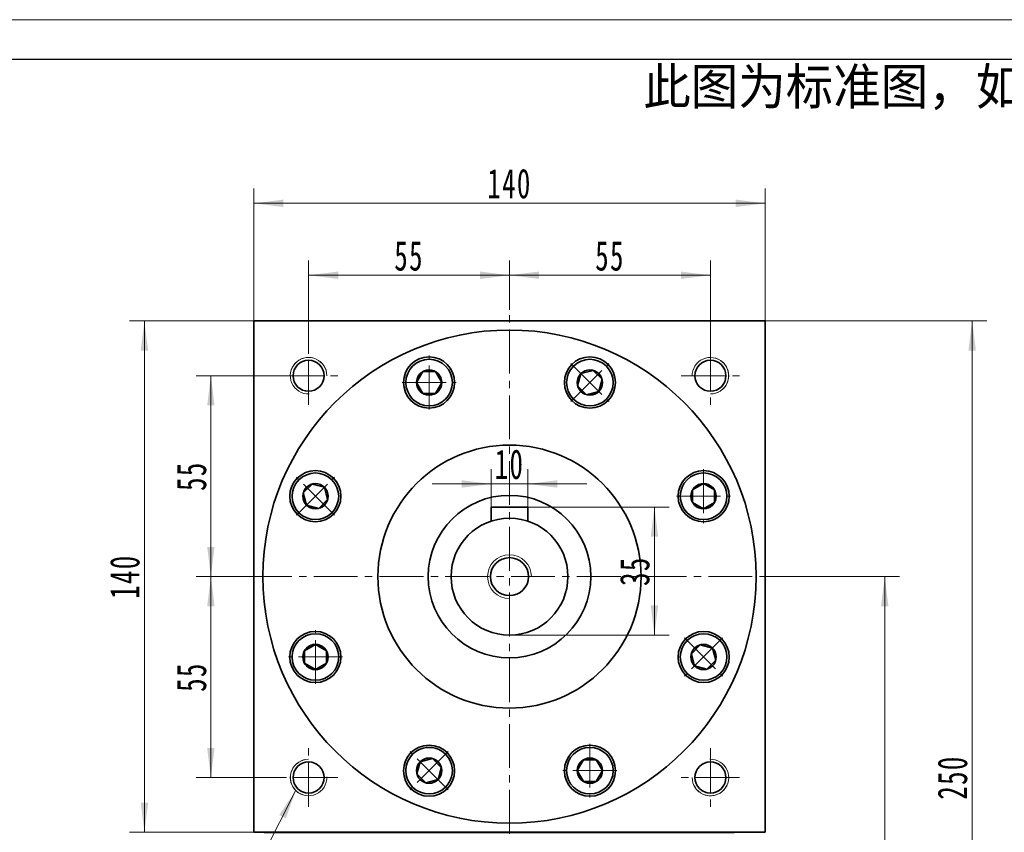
# Model space of a CAD drawing. Header units: millimetres. Extents: x -408 to 511, y -294 to 353.
# Tile 5 of 6: x 36 to 305, y 131 to 353. Entities that reach past the tile are written whole.
import ezdxf

# ---------------------------------------------------------------- set-up
doc = ezdxf.new("R2010")
doc.units = ezdxf.units.MM
doc.set_wipeout_variables(frame=1)
doc.linetypes.add('点画线', pattern=[18, 12, -2, 2, -2])
doc.layers.get('0').update_dxf_attribs({"lineweight": 35})
doc.layers.add('6文字层', color=3, linetype='Continuous')
for name, color, linetype, lineweight in [('中心线层', 1, '点画线', 18), ('图框_外框线', 7, 'Continuous', 18), ('尺寸线层', 3, 'Continuous', 18), ('粗实线', 7, 'Continuous', 50), ('粗实线层', 7, 'Continuous', 35)]:
    doc.layers.add(name, color=color, linetype=linetype, lineweight=lineweight)
doc.styles.add('标准', font='txt', dxfattribs={"width": 0.667})
doc.dimstyles.new('a4-1-1.5', dxfattribs={"dimtxt": 4.5, "dimasz": 4.5, "dimexe": 2.25, "dimexo": 0, "dimgap": 0.75, "dimtad": 1, "dimdec": 3, "dimdsep": 46, "dimtxsty": '标准', "dimblk": '_CAXARROW', "dimcen": 0, "dimdle": 9, "dimazin": 2, "dimtfac": 0.707107, "dimtdec": 3, "dimtix": 1, "dimtmove": 2, "dimatfit": 3, "dimfxl": 0, "dimfrac": 2, "dimtolj": 1, "dimarcsym": 0})

# ---------------------------------------------------------------- blocks, each defined once
blk = doc.blocks.new('*X12')
at = {"layer": '尺寸线层', "linetype": 'Continuous'}
blk.add_hatch(color=0, dxfattribs=at).paths.add_polyline_path([(31.37, 51.33), (28.62, 43.65), (26.81, 44.56)], flags=0)
at = {"layer": '尺寸线层', "color": 0, "linetype": 'Continuous'}
blk.add_line((31.37, 51.33), (5.4, 0), dxfattribs=at)
at = {"layer": '尺寸线层', "color": 0}
for p, q in [((0, 18.16), (-23.24, 18.16)), ((0, 0), (0, 18.16)), ((5.4, 0), (0, 0)), ((0, 0), (-23.24, 0))]:
    blk.add_line(p, q, dxfattribs=at)
at = {"layer": '尺寸线层', "color": 0, "insert": (-4.05, 1.62), "char_height": 8.1, "width": 38.3855, "attachment_point": 9, "line_spacing_factor": 1.15057, "style": '标准'}
blk.add_mtext('\\T1.1;4-M10\\P6个面', dxfattribs=at)
blk = doc.blocks.new('*X13')
at = {"layer": '尺寸线层', "linetype": 'Continuous'}
for points in [[(99.58, 302.73), (107.68, 303.74), (107.68, 301.72)], [(239.58, 302.73), (231.48, 303.74), (231.48, 301.72)]]:
    blk.add_hatch(color=0, dxfattribs=at).paths.add_polyline_path(points, flags=0)
at = {"layer": '尺寸线层', "color": 0, "linetype": 'Continuous'}
for p, q in [((99.58, 270.53), (99.58, 306.78)), ((239.58, 270.53), (239.58, 306.78)), ((99.58, 302.73), (239.58, 302.73))]:
    blk.add_line(p, q, dxfattribs=at)
at = {"layer": '尺寸线层', "color": 0, "insert": (169.58, 308.09), "char_height": 8.1, "width": 21.529, "attachment_point": 5, "line_spacing_factor": 1.15057, "style": '标准'}
blk.add_mtext('\\T1.1;140', dxfattribs=at)
blk = doc.blocks.new('_CAXARROW')
blk.add_hatch(color=0).paths.add_polyline_path([(0, 0), (-1, 0.125), (-1, -0.125)], flags=0)
blk = doc.blocks.new('*X14')
at = {"layer": '尺寸线层', "linetype": 'Continuous'}
for points in [[(114.58, 283.04), (122.68, 282.03), (122.68, 284.05)], [(169.58, 283.04), (161.48, 282.03), (161.48, 284.05)]]:
    blk.add_hatch(color=0, dxfattribs=at).paths.add_polyline_path(points, flags=0)
at = {"layer": '尺寸线层', "color": 0, "linetype": 'Continuous'}
for p, q in [((114.58, 263.53), (114.58, 287.09)), ((169.58, 273.53), (169.58, 287.09)), ((169.58, 283.04), (114.58, 283.04))]:
    blk.add_line(p, q, dxfattribs=at)
at = {"layer": '尺寸线层', "color": 0, "insert": (142.08, 288.31), "char_height": 8.1, "width": 16.2, "attachment_point": 5, "line_spacing_factor": 1.15057, "style": '标准'}
blk.add_mtext('\\T1.1;55', dxfattribs=at)
blk = doc.blocks.new('*X15')
at = {"layer": '尺寸线层', "linetype": 'Continuous'}
for points in [[(169.58, 283.04), (177.68, 284.05), (177.68, 282.03)], [(224.58, 283.04), (216.48, 284.05), (216.48, 282.03)]]:
    blk.add_hatch(color=0, dxfattribs=at).paths.add_polyline_path(points, flags=0)
at = {"layer": '尺寸线层', "color": 0, "linetype": 'Continuous'}
for p, q in [((169.58, 273.53), (169.58, 287.09)), ((224.58, 263.53), (224.58, 287.09)), ((169.58, 283.04), (224.58, 283.04))]:
    blk.add_line(p, q, dxfattribs=at)
at = {"layer": '尺寸线层', "color": 0, "insert": (197.08, 288.31), "char_height": 8.1, "width": 16.2, "attachment_point": 5, "line_spacing_factor": 1.15057, "style": '标准'}
blk.add_mtext('\\T1.1;55', dxfattribs=at)
blk = doc.blocks.new('*X16')
at = {"layer": '尺寸线层', "linetype": 'Continuous'}
for points in [[(87.83, 255.53), (86.82, 247.43), (88.84, 247.43)], [(87.83, 200.53), (86.82, 208.63), (88.84, 208.63)]]:
    blk.add_hatch(color=0, dxfattribs=at).paths.add_polyline_path(points, flags=0)
at = {"layer": '尺寸线层', "color": 0, "linetype": 'Continuous'}
for p, q in [((106.58, 255.53), (83.78, 255.53)), ((87.83, 200.53), (87.83, 255.53)), ((98.01, 200.53), (83.78, 200.53))]:
    blk.add_line(p, q, dxfattribs=at)
at = {"layer": '尺寸线层', "color": 0, "insert": (82.56, 228.03), "char_height": 8.1, "width": 16.2, "attachment_point": 5, "rotation": 90, "line_spacing_factor": 1.15057, "style": '标准'}
blk.add_mtext('\\T1.1;55', dxfattribs=at)
blk = doc.blocks.new('*X17')
at = {"layer": '尺寸线层', "linetype": 'Continuous'}
for points in [[(87.83, 200.53), (88.84, 192.43), (86.82, 192.43)], [(87.83, 145.53), (88.84, 153.63), (86.82, 153.63)]]:
    blk.add_hatch(color=0, dxfattribs=at).paths.add_polyline_path(points, flags=0)
at = {"layer": '尺寸线层', "color": 0, "linetype": 'Continuous'}
for p, q in [((98.01, 200.53), (83.78, 200.53)), ((87.83, 200.53), (87.83, 145.53)), ((106.58, 145.53), (83.78, 145.53))]:
    blk.add_line(p, q, dxfattribs=at)
at = {"layer": '尺寸线层', "color": 0, "insert": (82.56, 173.03), "char_height": 8.1, "width": 16.2, "attachment_point": 5, "rotation": 90, "line_spacing_factor": 1.15057, "style": '标准'}
blk.add_mtext('\\T1.1;55', dxfattribs=at)
blk = doc.blocks.new('*X18')
at = {"layer": '尺寸线层', "linetype": 'Continuous'}
for points in [[(69.64, 270.53), (70.66, 262.43), (68.63, 262.43)], [(69.64, 130.53), (70.66, 138.63), (68.63, 138.63)]]:
    blk.add_hatch(color=0, dxfattribs=at).paths.add_polyline_path(points, flags=0)
at = {"layer": '尺寸线层', "color": 0, "linetype": 'Continuous'}
for p, q in [((99.58, 270.53), (65.59, 270.53)), ((69.64, 270.53), (69.64, 130.53)), ((102.44, 130.53), (65.59, 130.53))]:
    blk.add_line(p, q, dxfattribs=at)
at = {"layer": '尺寸线层', "color": 0, "insert": (64.29, 200.53), "char_height": 8.1, "width": 21.529, "attachment_point": 5, "rotation": 90, "line_spacing_factor": 1.15057, "style": '标准'}
blk.add_mtext('\\T1.1;140', dxfattribs=at)
blk = doc.blocks.new('*X19')
at = {"layer": '尺寸线层', "linetype": 'Continuous'}
for points in [[(272.29, 200.53), (273.3, 192.43), (271.27, 192.43)], [(272.29, 20.53), (273.3, 28.63), (271.27, 28.63)]]:
    blk.add_hatch(color=0, dxfattribs=at).paths.add_polyline_path(points, flags=0)
at = {"layer": '尺寸线层', "color": 0, "linetype": 'Continuous'}
for p, q in [((238.33, 200.53), (276.34, 200.53)), ((272.29, 200.53), (272.29, 20.53)), ((183.58, 20.53), (276.34, 20.53))]:
    blk.add_line(p, q, dxfattribs=at)
at = {"layer": '尺寸线层', "color": 0, "insert": (266.93, 110.53), "char_height": 8.1, "width": 21.529, "attachment_point": 5, "rotation": 90, "line_spacing_factor": 1.15057, "style": '标准'}
blk.add_mtext('\\T1.1;180', dxfattribs=at)
blk = doc.blocks.new('*X20')
at = {"layer": '尺寸线层', "linetype": 'Continuous'}
for points in [[(296.22, 270.53), (295.2, 262.43), (297.23, 262.43)], [(296.22, 20.53), (295.2, 28.63), (297.23, 28.63)]]:
    blk.add_hatch(color=0, dxfattribs=at).paths.add_polyline_path(points, flags=0)
at = {"layer": '尺寸线层', "color": 0, "linetype": 'Continuous'}
for p, q in [((239.58, 270.53), (300.27, 270.53)), ((296.22, 20.53), (296.22, 270.53)), ((183.58, 20.53), (300.27, 20.53))]:
    blk.add_line(p, q, dxfattribs=at)
at = {"layer": '尺寸线层', "color": 0, "insert": (290.86, 145.53), "char_height": 8.1, "width": 21.8795, "attachment_point": 5, "rotation": 90, "line_spacing_factor": 1.15057, "style": '标准'}
blk.add_mtext('\\T1.1;250', dxfattribs=at)
blk = doc.blocks.new('*X21')
at = {"layer": '中心线层', "linetype": '点画线', "lineweight": 18}
for p, q in [((0, -7.37), (0, 7.37)), ((-7.37, 0), (7.37, 0))]:
    blk.add_line(p, q, dxfattribs=at)
at = {"layer": '粗实线层'}
for p, q in [((-3.46, 0), (-1.73, 3)), ((-1.73, 3), (1.73, 3)), ((3.46, 0), (1.73, 3)), ((3.46, 0), (1.73, 3)), ((-3.46, 0), (-1.73, -3)), ((3.46, 0), (1.73, -3)), ((-1.73, -3), (1.73, -3))]:
    blk.add_line(p, q, dxfattribs=at)
blk.add_circle((0, 0), 3.46, dxfattribs=at)
for start, end in [(0, 180), (180, 360)]:
    blk.add_arc((0, 0), 6.37, start, end, dxfattribs=at)
blk = doc.blocks.new('*X29')
at = {"layer": '尺寸线层', "linetype": 'Continuous'}
for points in [[(209.25, 219.53), (210.26, 211.43), (208.24, 211.43)], [(209.25, 184.53), (210.26, 192.63), (208.24, 192.63)]]:
    blk.add_hatch(color=0, dxfattribs=at).paths.add_polyline_path(points, flags=0)
at = {"layer": '尺寸线层', "color": 0, "linetype": 'Continuous'}
for p, q in [((174.58, 219.53), (213.3, 219.53)), ((209.25, 219.53), (209.25, 184.53)), ((169.58, 184.53), (213.3, 184.53))]:
    blk.add_line(p, q, dxfattribs=at)
at = {"layer": '尺寸线层', "color": 0, "insert": (203.89, 202.03), "char_height": 8.1, "width": 16.2, "attachment_point": 5, "rotation": 90, "line_spacing_factor": 1.15057, "style": '标准'}
blk.add_mtext('\\T1.1;35', dxfattribs=at)
blk = doc.blocks.new('*X30')
at = {"layer": '尺寸线层', "linetype": 'Continuous'}
for points in [[(164.58, 225.9), (156.48, 224.89), (156.48, 226.92)], [(174.58, 225.9), (182.68, 224.89), (182.68, 226.92)]]:
    blk.add_hatch(color=0, dxfattribs=at).paths.add_polyline_path(points, flags=0)
at = {"layer": '尺寸线层', "color": 0, "linetype": 'Continuous'}
for p, q in [((164.58, 219.53), (164.58, 229.95)), ((174.58, 219.53), (174.58, 229.95)), ((190.78, 225.9), (148.38, 225.9))]:
    blk.add_line(p, q, dxfattribs=at)
at = {"layer": '尺寸线层', "color": 0, "insert": (169.58, 231.26), "char_height": 8.1, "width": 16.2, "attachment_point": 5, "line_spacing_factor": 1.15057, "style": '标准'}
blk.add_mtext('\\T1.1;10', dxfattribs=at)
blk = doc.blocks.new('提示字样')
at = {"layer": '6文字层', "insert": (1.21, 11.52), "char_height": 10, "width": 317.6795, "attachment_point": 1}
blk.add_mtext('{\\C1;此图为标准图，如需改动尺寸请联系销售经理。}', dxfattribs=at)

msp = doc.modelspace()

# ---------------------------------------------------------------- linework, layer by layer
at = {"color": 7, "linetype": 'Continuous', "lineweight": 0}
for centre, start, end in [((114.5766, 255.5342), 360, 195), ((224.5766, 255.5342), 270, 105), ((114.5766, 145.5342), 90, 285), ((224.5766, 145.5342), 180, 15)]:
    msp.add_arc(centre, 5, start, end, dxfattribs=at)
at = {"layer": '中心线层'}
for p, q in [((169.5766, 22.1447), (169.5766, 273.5342)), ((114.5766, 247.5342), (114.5766, 263.5342)), ((224.5766, 263.5342), (224.5766, 247.5342)), ((106.5766, 255.5342), (122.5766, 255.5342)), ((216.5766, 255.5342), (232.5766, 255.5342)), ((98.0106, 200.5342), (238.3266, 200.5342)), ((114.5766, 137.5342), (114.5766, 153.5342)), ((224.5766, 153.5342), (224.5766, 137.5342)), ((122.5766, 145.5342), (106.5766, 145.5342)), ((232.5766, 145.5342), (216.5766, 145.5342))]:
    msp.add_line(p, q, dxfattribs=at)
at = {"layer": '粗实线', "color": 0, "lineweight": 40}
msp.add_line((102.4446, 130.5342), (231.0766, 130.5342), dxfattribs=at)
at = {"layer": '粗实线层'}
for p, q in [((99.5766, 130.5342), (99.5766, 270.5342)), ((99.5766, 270.5342), (239.5766, 270.5342)), ((239.5766, 130.5342), (239.5766, 270.5342)), ((174.5766, 219.5342), (164.5766, 219.5342)), ((164.5766, 219.5342), (164.5766, 215.7329)), ((174.5766, 219.5342), (174.5766, 215.7329))]:
    msp.add_line(p, q, dxfattribs=at)
msp.add_lwpolyline([(239.5766, 130.5342), (99.5766, 130.5342)], dxfattribs=at)
for centre, radius in [((114.5766, 255.5342), 4.25), ((147.5633, 253.679), 7), ((191.5899, 253.679), 7), ((224.5766, 255.5342), 4.25), ((169.5766, 200.5342), 36), ((116.4318, 222.5475), 7), ((222.7215, 222.5475), 7), ((169.5766, 200.5342), 22.25), ((169.5766, 200.5342), 16), ((169.5766, 200.5342), 5.2), ((116.4318, 178.5209), 7), ((222.7215, 178.5209), 7), ((147.5633, 147.3894), 7), ((191.5899, 147.3894), 7), ((114.5766, 145.5342), 4.25), ((224.5766, 145.5342), 4.25)]:
    msp.add_circle(centre, radius, dxfattribs=at)
at = {"layer": '粗实线层', "lineweight": 18}
for centre, radius, start, end in [((114.5766, 255.5342), 5, 0, 271.923165), ((224.5766, 255.5342), 5, 270, 181.923165), ((169.5766, 200.5342), 6, 0, 270), ((114.5766, 145.5342), 5, 90, 1.923165), ((224.5766, 145.5342), 5, 180, 91.923165)]:
    msp.add_arc(centre, radius, start, end, dxfattribs=at)

# ---------------------------------------------------------------- block references
at = {"layer": '尺寸线层'}
msp.add_blockref('*X12', (79.7318, 90.7121), dxfattribs=at)
at = {"layer": '粗实线层'}
msp.add_blockref('提示字样', (204.9823, 328.1988), dxfattribs=at)

# ---------------------------------------------------------------- dimensions: what is measured, and where the dimension line sits
at = {"layer": '尺寸线层'}
for base, p1, p2, picture, middle in [((239.5766, 302.7302), (99.5766, 270.5342), (239.5766, 270.5342), '*X13', (169.5766, 308.0864)), ((114.5766, 283.0409), (169.5766, 273.5342), (114.5766, 263.5342), '*X14', (142.0766, 288.3096)), ((224.5766, 283.0409), (169.5766, 273.5342), (224.5766, 263.5342), '*X15', (197.0766, 288.3096)), ((164.5766, 225.903), (174.5766, 219.5342), (164.5766, 219.5342), '*X30', (169.5766, 231.2592))]:
    dim = msp.add_linear_dim(base=base, p1=p1, p2=p2, dimstyle='a4-1-1.5', override={"dimsah": 1, "dimtfill": 1, "dimtzin": 8}, dxfattribs=at)
    dim.commit()
    dim.dimension.update_dxf_attribs({"geometry": picture, "text_midpoint": middle})
for base, p1, p2, angle, picture, middle in [((69.6426, 130.5342), (99.5766, 270.5342), (102.4446, 130.5342), 270, '*X18', (64.2864, 200.5342)), ((296.2153, 270.5342), (183.5837, 20.5342), (239.5766, 270.5342), 90, '*X20', (290.8591, 145.5342)), ((87.8324, 255.5342), (98.0106, 200.5342), (106.5766, 255.5342), 90, '*X16', (82.5637, 228.0342)), ((209.2482, 184.5342), (174.5766, 219.5342), (169.5766, 184.5342), 270, '*X29', (203.892, 202.0342)), ((87.8324, 145.5342), (98.0106, 200.5342), (106.5766, 145.5342), 270, '*X17', (82.5637, 173.0342)), ((272.2863, 20.5342), (238.3266, 200.5342), (183.5766, 20.5342), 270, '*X19', (266.93, 110.5342))]:
    dim = msp.add_linear_dim(base=base, p1=p1, p2=p2, angle=angle, dimstyle='a4-1-1.5', override={"dimsah": 1, "dimtfill": 1, "dimtzin": 8}, dxfattribs=at)
    dim.commit()
    dim.dimension.update_dxf_attribs({"geometry": picture, "text_midpoint": middle})

# ---------------------------------------------------------------- next in the draw order: wipeouts: each hides what was drawn before it
msp.add_wipeout([(153.9373, 253.6573), (153.9372, 253.6911), (153.937, 253.7249), (153.9365, 253.7587), (153.9359, 253.7925), (153.9351, 253.8263), (153.9341, 253.8601), (153.9329, 253.8939), (153.9316, 253.9277), (153.93, 253.9615), (153.9283, 253.9953), (153.9265, 254.029), (153.9244, 254.0628), (153.9221, 254.0965), (153.9197, 254.1302), (153.9171, 254.1639), (153.9143, 254.1976), (153.9114, 254.2313), (153.9082, 254.265), (153.9049, 254.2987), (153.9014, 254.3323), (153.8978, 254.3659), (153.8939, 254.3995), (153.8899, 254.4331), (153.8857, 254.4666), (153.8813, 254.5001), (153.8767, 254.5337), (153.872, 254.5671), (153.867, 254.6006), (153.8619, 254.634), (153.8567, 254.6674), (153.8567, 254.6674), (153.8022, 254.9618), (153.7339, 255.2534), (153.6521, 255.5414), (153.5567, 255.8253), (153.4481, 256.1043), (153.3266, 256.3779), (153.1922, 256.6455), (153.0455, 256.9065), (152.8866, 257.1603), (152.716, 257.4064), (152.534, 257.6442), (152.341, 257.8731), (152.1374, 258.0927), (151.9238, 258.3025), (151.7005, 258.502), (151.4681, 258.6908), (151.227, 258.8684), (150.9779, 259.0345), (150.7213, 259.1888), (150.4576, 259.3307), (150.1876, 259.4601), (149.9118, 259.5767), (149.6308, 259.6802), (149.3453, 259.7703), (149.0558, 259.847), (148.7631, 259.9099), (148.4677, 259.959), (148.1704, 259.9941), (147.8717, 260.0152), (147.5723, 260.0223), (147.5723, 260.0223), (147.273, 260.0152), (146.9743, 259.9941), (146.6769, 259.959), (146.3816, 259.9099), (146.0888, 259.847), (145.7994, 259.7703), (145.5138, 259.6802), (145.2328, 259.5767), (144.957, 259.4601), (144.687, 259.3307), (144.4234, 259.1888), (144.1667, 259.0345), (143.9176, 258.8684), (143.6766, 258.6908), (143.4441, 258.502), (143.2209, 258.3025), (143.0072, 258.0927), (142.8037, 257.8731), (142.6107, 257.6442), (142.4287, 257.4064), (142.258, 257.1603), (142.0992, 256.9065), (141.9524, 256.6455), (141.8181, 256.3779), (141.6965, 256.1043), (141.5879, 255.8253), (141.4926, 255.5414), (141.4107, 255.2534), (141.3425, 254.9618), (141.288, 254.6674), (141.288, 254.6674), (141.2827, 254.634), (141.2776, 254.6006), (141.2727, 254.5671), (141.2679, 254.5337), (141.2634, 254.5001), (141.259, 254.4666), (141.2548, 254.4331), (141.2507, 254.3995), (141.2469, 254.3659), (141.2432, 254.3323), (141.2397, 254.2987), (141.2364, 254.265), (141.2333, 254.2313), (141.2303, 254.1976), (141.2275, 254.1639), (141.2249, 254.1302), (141.2225, 254.0965), (141.2203, 254.0628), (141.2182, 254.029), (141.2163, 253.9953), (141.2146, 253.9615), (141.2131, 253.9277), (141.2117, 253.8939), (141.2106, 253.8601), (141.2096, 253.8263), (141.2088, 253.7925), (141.2081, 253.7587), (141.2077, 253.7249), (141.2074, 253.6911), (141.2073, 253.6573), (141.2073, 253.6573), (141.216, 253.3241), (141.2422, 252.9919), (141.2857, 252.6616), (141.3464, 252.3339), (141.4242, 252.0099), (141.5188, 251.6904), (141.6301, 251.3763), (141.7576, 251.0684), (141.9011, 250.7676), (142.0601, 250.4748), (142.2342, 250.1906), (142.4229, 249.916), (142.6258, 249.6516), (142.8422, 249.3982), (143.0716, 249.1565), (143.3133, 248.9271), (143.5667, 248.7107), (143.8311, 248.5079), (144.1057, 248.3191), (144.3898, 248.145), (144.6827, 247.986), (144.9834, 247.8425), (145.2913, 247.715), (145.6054, 247.6038), (145.9249, 247.5091), (146.249, 247.4314), (146.5766, 247.3706), (146.907, 247.3271), (147.2392, 247.301), (147.5723, 247.2923), (147.5723, 247.2923), (147.9054, 247.301), (148.2376, 247.3271), (148.568, 247.3706), (148.8957, 247.4314), (149.2197, 247.5091), (149.5392, 247.6038), (149.8533, 247.715), (150.1612, 247.8425), (150.462, 247.986), (150.7548, 248.145), (151.0389, 248.3191), (151.3136, 248.5079), (151.5779, 248.7107), (151.8313, 248.9271), (152.0731, 249.1565), (152.3024, 249.3982), (152.5189, 249.6516), (152.7217, 249.916), (152.9105, 250.1906), (153.0846, 250.4748), (153.2436, 250.7676), (153.387, 251.0684), (153.5146, 251.3763), (153.6258, 251.6904), (153.7204, 252.0099), (153.7982, 252.3339), (153.859, 252.6616), (153.9025, 252.9919), (153.9286, 253.3241)]).dxf.layer = '粗实线层'

# ---------------------------------------------------------------- next in the draw order: linework, layer by layer
at = {"layer": '粗实线层'}
msp.add_circle((169.5766, 200.5342), 67.5, dxfattribs=at)

# ---------------------------------------------------------------- next in the draw order: block references
msp.add_blockref('*X21', (147.5723, 253.6573), dxfattribs=at)

# ---------------------------------------------------------------- next in the draw order: wipeouts: each hides what was drawn before it
for points in [[(196.0817, 249.1565), (196.1055, 249.1805), (196.1292, 249.2046), (196.1528, 249.2288), (196.1763, 249.2532), (196.1996, 249.2777), (196.2228, 249.3023), (196.2459, 249.327), (196.2688, 249.3518), (196.2916, 249.3768), (196.3143, 249.4019), (196.3368, 249.4271), (196.3592, 249.4524), (196.3815, 249.4778), (196.4036, 249.5034), (196.4256, 249.5291), (196.4475, 249.5549), (196.4692, 249.5808), (196.4908, 249.6068), (196.5123, 249.633), (196.5336, 249.6592), (196.5548, 249.6856), (196.5758, 249.7121), (196.5967, 249.7387), (196.6174, 249.7654), (196.638, 249.7922), (196.6585, 249.8191), (196.6788, 249.8461), (196.699, 249.8733), (196.719, 249.9005), (196.7389, 249.9279), (196.7389, 249.9279), (196.9086, 250.1746), (197.0665, 250.429), (197.2122, 250.6905), (197.3455, 250.9587), (197.4661, 251.2327), (197.5736, 251.5122), (197.6678, 251.7964), (197.7486, 252.0847), (197.8157, 252.3765), (197.8691, 252.6712), (197.9085, 252.968), (197.9339, 253.2664), (197.9453, 253.5656), (197.9425, 253.865), (197.9257, 254.1639), (197.8949, 254.4618), (197.85, 254.7578), (197.7913, 255.0515), (197.7189, 255.342), (197.6329, 255.6288), (197.5335, 255.9112), (197.4209, 256.1887), (197.2954, 256.4605), (197.1572, 256.7262), (197.0067, 256.985), (196.8442, 257.2365), (196.67, 257.4801), (196.4846, 257.7152), (196.2883, 257.9413), (196.0817, 258.158), (196.0817, 258.158), (195.865, 258.3647), (195.6389, 258.561), (195.4038, 258.7464), (195.1602, 258.9205), (194.9087, 259.083), (194.6498, 259.2335), (194.3842, 259.3717), (194.1123, 259.4972), (193.8349, 259.6098), (193.5524, 259.7092), (193.2656, 259.7953), (192.9751, 259.8677), (192.6815, 259.9264), (192.3854, 259.9712), (192.0876, 260.0021), (191.7886, 260.0189), (191.4892, 260.0216), (191.19, 260.0102), (190.8917, 259.9848), (190.5948, 259.9454), (190.3002, 259.8921), (190.0084, 259.825), (189.7201, 259.7442), (189.4359, 259.6499), (189.1564, 259.5424), (188.8823, 259.4219), (188.6142, 259.2886), (188.3526, 259.1428), (188.0982, 258.9849), (187.8515, 258.8152), (187.8515, 258.8152), (187.8242, 258.7954), (187.7969, 258.7753), (187.7698, 258.7551), (187.7427, 258.7348), (187.7158, 258.7144), (187.689, 258.6938), (187.6623, 258.673), (187.6357, 258.6521), (187.6092, 258.6311), (187.5829, 258.6099), (187.5566, 258.5886), (187.5305, 258.5672), (187.5045, 258.5456), (187.4785, 258.5239), (187.4527, 258.502), (187.4271, 258.48), (187.4015, 258.4579), (187.3761, 258.4356), (187.3507, 258.4132), (187.3255, 258.3906), (187.3004, 258.368), (187.2755, 258.3452), (187.2506, 258.3222), (187.2259, 258.2992), (187.2013, 258.2759), (187.1768, 258.2526), (187.1525, 258.2292), (187.1283, 258.2056), (187.1042, 258.1818), (187.0802, 258.158), (187.0802, 258.158), (186.8508, 257.9163), (186.6344, 257.6629), (186.4315, 257.3985), (186.2428, 257.1239), (186.0687, 256.8398), (185.9097, 256.5469), (185.7662, 256.2461), (185.6387, 255.9383), (185.5274, 255.6242), (185.4328, 255.3046), (185.355, 254.9806), (185.2943, 254.653), (185.2508, 254.3226), (185.2246, 253.9904), (185.2159, 253.6573), (185.2246, 253.3241), (185.2508, 252.9919), (185.2943, 252.6616), (185.355, 252.3339), (185.4328, 252.0099), (185.5274, 251.6904), (185.6387, 251.3763), (185.7662, 251.0684), (185.9097, 250.7676), (186.0687, 250.4748), (186.2428, 250.1906), (186.4315, 249.916), (186.6344, 249.6516), (186.8508, 249.3982), (187.0802, 249.1565), (187.0802, 249.1565), (187.3219, 248.9271), (187.5753, 248.7107), (187.8397, 248.5079), (188.1143, 248.3191), (188.3984, 248.145), (188.6913, 247.986), (188.992, 247.8425), (189.2999, 247.715), (189.614, 247.6038), (189.9335, 247.5091), (190.2576, 247.4314), (190.5852, 247.3706), (190.9156, 247.3271), (191.2478, 247.301), (191.5809, 247.2923), (191.914, 247.301), (192.2462, 247.3271), (192.5766, 247.3706), (192.9043, 247.4314), (193.2283, 247.5091), (193.5478, 247.6038), (193.8619, 247.715), (194.1698, 247.8425), (194.4706, 247.986), (194.7634, 248.145), (195.0475, 248.3191), (195.3222, 248.5079), (195.5865, 248.7107), (195.8399, 248.9271)], [(120.9543, 227.0392), (120.9303, 227.0631), (120.9062, 227.0868), (120.882, 227.1104), (120.8576, 227.1338), (120.8332, 227.1572), (120.8086, 227.1804), (120.7838, 227.2034), (120.759, 227.2264), (120.734, 227.2492), (120.7089, 227.2719), (120.6837, 227.2944), (120.6584, 227.3168), (120.633, 227.3391), (120.6074, 227.3612), (120.5817, 227.3832), (120.5559, 227.4051), (120.53, 227.4268), (120.504, 227.4484), (120.4778, 227.4698), (120.4516, 227.4912), (120.4252, 227.5123), (120.3987, 227.5334), (120.3721, 227.5542), (120.3454, 227.575), (120.3186, 227.5956), (120.2917, 227.6161), (120.2647, 227.6364), (120.2375, 227.6565), (120.2103, 227.6766), (120.183, 227.6965), (120.183, 227.6965), (119.9362, 227.8662), (119.6818, 228.024), (119.4203, 228.1698), (119.1522, 228.3031), (118.8781, 228.4236), (118.5986, 228.5311), (118.3144, 228.6254), (118.0261, 228.7062), (117.7343, 228.7733), (117.4396, 228.8266), (117.1428, 228.8661), (116.8444, 228.8915), (116.5452, 228.9028), (116.2458, 228.9001), (115.9469, 228.8833), (115.649, 228.8524), (115.353, 228.8076), (115.0594, 228.7489), (114.7688, 228.6765), (114.482, 228.5905), (114.1996, 228.491), (113.9221, 228.3784), (113.6503, 228.2529), (113.3846, 228.1148), (113.1258, 227.9643), (112.8743, 227.8018), (112.6307, 227.6276), (112.3956, 227.4422), (112.1695, 227.2459), (111.9528, 227.0392), (111.9528, 227.0392), (111.7461, 226.8226), (111.5499, 226.5964), (111.3644, 226.3613), (111.1903, 226.1178), (111.0278, 225.8663), (110.8773, 225.6074), (110.7391, 225.3418), (110.6136, 225.0699), (110.501, 224.7925), (110.4016, 224.51), (110.3156, 224.2232), (110.2431, 223.9327), (110.1844, 223.6391), (110.1396, 223.343), (110.1087, 223.0452), (110.0919, 222.7462), (110.0892, 222.4468), (110.1006, 222.1476), (110.126, 221.8492), (110.1654, 221.5524), (110.2187, 221.2578), (110.2859, 220.966), (110.3666, 220.6776), (110.4609, 220.3934), (110.5684, 220.114), (110.6889, 219.8399), (110.8222, 219.5718), (110.968, 219.3102), (111.1259, 219.0558), (111.2956, 218.8091), (111.2956, 218.8091), (111.3155, 218.7817), (111.3355, 218.7545), (111.3557, 218.7273), (111.376, 218.7003), (111.3964, 218.6734), (111.417, 218.6466), (111.4378, 218.6199), (111.4587, 218.5933), (111.4797, 218.5668), (111.5009, 218.5404), (111.5222, 218.5142), (111.5436, 218.488), (111.5652, 218.462), (111.587, 218.4361), (111.6088, 218.4103), (111.6308, 218.3846), (111.653, 218.3591), (111.6752, 218.3336), (111.6976, 218.3083), (111.7202, 218.2831), (111.7428, 218.258), (111.7656, 218.233), (111.7886, 218.2082), (111.8117, 218.1835), (111.8349, 218.1589), (111.8582, 218.1344), (111.8817, 218.1101), (111.9052, 218.0858), (111.929, 218.0617), (111.9528, 218.0378), (111.9528, 218.0378), (112.1945, 217.8084), (112.4479, 217.592), (112.7123, 217.3891), (112.9869, 217.2003), (113.271, 217.0262), (113.5639, 216.8672), (113.8647, 216.7238), (114.1725, 216.5962), (114.4867, 216.485), (114.8062, 216.3904), (115.1302, 216.3126), (115.4578, 216.2519), (115.7882, 216.2084), (116.1204, 216.1822), (116.4535, 216.1735), (116.7867, 216.1822), (117.1189, 216.2084), (117.4493, 216.2519), (117.7769, 216.3126), (118.1009, 216.3904), (118.4204, 216.485), (118.7346, 216.5962), (119.0424, 216.7238), (119.3432, 216.8672), (119.636, 217.0262), (119.9202, 217.2003), (120.1948, 217.3891), (120.4592, 217.592), (120.7126, 217.8084), (120.9543, 218.0378), (120.9543, 218.0378), (121.1837, 218.2795), (121.4001, 218.5329), (121.6029, 218.7972), (121.7917, 219.0719), (121.9658, 219.356), (122.1248, 219.6488), (122.2683, 219.9496), (122.3958, 220.2575), (122.507, 220.5716), (122.6017, 220.8911), (122.6795, 221.2151), (122.7402, 221.5428), (122.7837, 221.8732), (122.8098, 222.2054), (122.8185, 222.5385), (122.8098, 222.8716), (122.7837, 223.2038), (122.7402, 223.5342), (122.6795, 223.8618), (122.6017, 224.1859), (122.507, 224.5054), (122.3958, 224.8195), (122.2683, 225.1274), (122.1248, 225.4281), (121.9658, 225.721), (121.7917, 226.0051), (121.6029, 226.2797), (121.4001, 226.5441), (121.1837, 226.7975)], [(222.6997, 216.1735), (222.7335, 216.1736), (222.7673, 216.1738), (222.8011, 216.1743), (222.8349, 216.1749), (222.8687, 216.1757), (222.9025, 216.1767), (222.9363, 216.1779), (222.9701, 216.1792), (223.0039, 216.1808), (223.0377, 216.1825), (223.0714, 216.1844), (223.1052, 216.1864), (223.1389, 216.1887), (223.1727, 216.1911), (223.2064, 216.1937), (223.2401, 216.1965), (223.2738, 216.1994), (223.3074, 216.2026), (223.3411, 216.2059), (223.3747, 216.2094), (223.4083, 216.2131), (223.4419, 216.2169), (223.4755, 216.2209), (223.509, 216.2252), (223.5426, 216.2295), (223.5761, 216.2341), (223.6096, 216.2389), (223.643, 216.2438), (223.6764, 216.2489), (223.7098, 216.2542), (223.7098, 216.2542), (224.0043, 216.3086), (224.2958, 216.3769), (224.5838, 216.4587), (224.8677, 216.5541), (225.1467, 216.6627), (225.4204, 216.7843), (225.688, 216.9186), (225.949, 217.0653), (226.2028, 217.2242), (226.4488, 217.3948), (226.6866, 217.5768), (226.9155, 217.7698), (227.1351, 217.9734), (227.3449, 218.187), (227.5444, 218.4103), (227.7332, 218.6427), (227.9109, 218.8838), (228.077, 219.1329), (228.2312, 219.3896), (228.3732, 219.6532), (228.5026, 219.9232), (228.6192, 220.199), (228.7226, 220.48), (228.8128, 220.7655), (228.8894, 221.055), (228.9523, 221.3477), (229.0014, 221.6431), (229.0365, 221.9405), (229.0576, 222.2391), (229.0647, 222.5385), (229.0647, 222.5385), (229.0576, 222.8378), (229.0365, 223.1365), (229.0014, 223.4339), (228.9523, 223.7293), (228.8894, 224.022), (228.8128, 224.3115), (228.7226, 224.597), (228.6192, 224.878), (228.5026, 225.1538), (228.3732, 225.4238), (228.2312, 225.6874), (228.077, 225.9441), (227.9109, 226.1932), (227.7332, 226.4342), (227.5444, 226.6667), (227.3449, 226.8899), (227.1351, 227.1036), (226.9155, 227.3071), (226.6866, 227.5001), (226.4488, 227.6821), (226.2028, 227.8528), (225.949, 228.0116), (225.688, 228.1584), (225.4204, 228.2927), (225.1467, 228.4143), (224.8677, 228.5229), (224.5838, 228.6182), (224.2958, 228.7001), (224.0043, 228.7684), (223.7098, 228.8228), (223.7098, 228.8228), (223.6764, 228.8281), (223.643, 228.8332), (223.6096, 228.8381), (223.5761, 228.8429), (223.5426, 228.8474), (223.509, 228.8518), (223.4755, 228.856), (223.4419, 228.8601), (223.4083, 228.8639), (223.3747, 228.8676), (223.3411, 228.8711), (223.3074, 228.8744), (223.2738, 228.8775), (223.2401, 228.8805), (223.2064, 228.8833), (223.1727, 228.8859), (223.1389, 228.8883), (223.1052, 228.8906), (223.0714, 228.8926), (223.0377, 228.8945), (223.0039, 228.8962), (222.9701, 228.8977), (222.9363, 228.8991), (222.9025, 228.9003), (222.8687, 228.9012), (222.8349, 228.9021), (222.8011, 228.9027), (222.7673, 228.9031), (222.7335, 228.9034), (222.6997, 228.9035), (222.6997, 228.9035), (222.3666, 228.8948), (222.0344, 228.8686), (221.704, 228.8251), (221.3763, 228.7644), (221.0523, 228.6866), (220.7328, 228.592), (220.4187, 228.4807), (220.1108, 228.3532), (219.81, 228.2097), (219.5172, 228.0507), (219.2331, 227.8766), (218.9584, 227.6879), (218.6941, 227.485), (218.4407, 227.2686), (218.199, 227.0392), (217.9696, 226.7975), (217.7532, 226.5441), (217.5503, 226.2797), (217.3616, 226.0051), (217.1874, 225.721), (217.0284, 225.4281), (216.885, 225.1274), (216.7575, 224.8195), (216.6462, 224.5054), (216.5516, 224.1859), (216.4738, 223.8618), (216.4131, 223.5342), (216.3696, 223.2038), (216.3434, 222.8716), (216.3347, 222.5385), (216.3347, 222.5385), (216.3434, 222.2054), (216.3696, 221.8732), (216.4131, 221.5428), (216.4738, 221.2151), (216.5516, 220.8911), (216.6462, 220.5716), (216.7575, 220.2575), (216.885, 219.9496), (217.0284, 219.6488), (217.1874, 219.356), (217.3616, 219.0719), (217.5503, 218.7972), (217.7532, 218.5329), (217.9696, 218.2795), (218.199, 218.0378), (218.4407, 217.8084), (218.6941, 217.592), (218.9584, 217.3891), (219.2331, 217.2003), (219.5172, 217.0262), (219.81, 216.8672), (220.1108, 216.7238), (220.4187, 216.5962), (220.7328, 216.485), (221.0523, 216.3904), (221.3763, 216.3126), (221.704, 216.2519), (222.0344, 216.2084), (222.3666, 216.1822)], [(116.4535, 184.8949), (116.4197, 184.8948), (116.3859, 184.8945), (116.3521, 184.8941), (116.3183, 184.8935), (116.2845, 184.8926), (116.2507, 184.8917), (116.2169, 184.8905), (116.1831, 184.8891), (116.1493, 184.8876), (116.1156, 184.8859), (116.0818, 184.884), (116.048, 184.882), (116.0143, 184.8797), (115.9806, 184.8773), (115.9469, 184.8747), (115.9132, 184.8719), (115.8795, 184.869), (115.8458, 184.8658), (115.8122, 184.8625), (115.7785, 184.859), (115.7449, 184.8553), (115.7113, 184.8515), (115.6777, 184.8474), (115.6442, 184.8432), (115.6107, 184.8388), (115.5772, 184.8343), (115.5437, 184.8295), (115.5102, 184.8246), (115.4768, 184.8195), (115.4434, 184.8142), (115.4434, 184.8142), (115.149, 184.7598), (114.8574, 184.6915), (114.5694, 184.6096), (114.2856, 184.5143), (114.0065, 184.4057), (113.7329, 184.2841), (113.4653, 184.1498), (113.2043, 184.003), (112.9505, 183.8442), (112.7044, 183.6735), (112.4667, 183.4915), (112.2377, 183.2985), (112.0181, 183.095), (111.8083, 182.8813), (111.6088, 182.6581), (111.42, 182.4257), (111.2424, 182.1846), (111.0763, 181.9355), (110.9221, 181.6788), (110.7801, 181.4152), (110.6507, 181.1452), (110.5341, 180.8694), (110.4306, 180.5884), (110.3405, 180.3029), (110.2638, 180.0134), (110.2009, 179.7207), (110.1518, 179.4253), (110.1167, 179.1279), (110.0956, 178.8292), (110.0885, 178.5299), (110.0885, 178.5299), (110.0956, 178.2305), (110.1167, 177.9319), (110.1518, 177.6345), (110.2009, 177.3391), (110.2638, 177.0464), (110.3405, 176.7569), (110.4306, 176.4714), (110.5341, 176.1904), (110.6507, 175.9146), (110.7801, 175.6446), (110.9221, 175.381), (111.0763, 175.1243), (111.2424, 174.8752), (111.42, 174.6341), (111.6088, 174.4017), (111.8083, 174.1784), (112.0181, 173.9648), (112.2377, 173.7612), (112.4667, 173.5683), (112.7044, 173.3862), (112.9505, 173.2156), (113.2043, 173.0567), (113.4653, 172.91), (113.7329, 172.7757), (114.0065, 172.6541), (114.2856, 172.5455), (114.5694, 172.4502), (114.8574, 172.3683), (115.149, 172.3), (115.4434, 172.2456), (115.4434, 172.2456), (115.4768, 172.2403), (115.5102, 172.2352), (115.5437, 172.2303), (115.5772, 172.2255), (115.6107, 172.2209), (115.6442, 172.2166), (115.6777, 172.2123), (115.7113, 172.2083), (115.7449, 172.2045), (115.7785, 172.2008), (115.8122, 172.1973), (115.8458, 172.194), (115.8795, 172.1908), (115.9132, 172.1879), (115.9469, 172.1851), (115.9806, 172.1825), (116.0143, 172.1801), (116.048, 172.1778), (116.0818, 172.1758), (116.1156, 172.1739), (116.1493, 172.1722), (116.1831, 172.1706), (116.2169, 172.1693), (116.2507, 172.1681), (116.2845, 172.1671), (116.3183, 172.1663), (116.3521, 172.1657), (116.3859, 172.1653), (116.4197, 172.165), (116.4535, 172.1649), (116.4535, 172.1649), (116.7867, 172.1736), (117.1189, 172.1998), (117.4493, 172.2433), (117.7769, 172.304), (118.1009, 172.3818), (118.4204, 172.4764), (118.7346, 172.5877), (119.0424, 172.7152), (119.3432, 172.8586), (119.636, 173.0176), (119.9202, 173.1918), (120.1948, 173.3805), (120.4592, 173.5834), (120.7126, 173.7998), (120.9543, 174.0292), (121.1837, 174.2709), (121.4001, 174.5243), (121.6029, 174.7886), (121.7917, 175.0633), (121.9658, 175.3474), (122.1248, 175.6402), (122.2683, 175.941), (122.3958, 176.2489), (122.507, 176.563), (122.6017, 176.8825), (122.6795, 177.2065), (122.7402, 177.5342), (122.7837, 177.8646), (122.8098, 178.1968), (122.8185, 178.5299), (122.8185, 178.5299), (122.8098, 178.863), (122.7837, 179.1952), (122.7402, 179.5256), (122.6795, 179.8533), (122.6017, 180.1773), (122.507, 180.4968), (122.3958, 180.8109), (122.2683, 181.1188), (122.1248, 181.4195), (121.9658, 181.7124), (121.7917, 181.9965), (121.6029, 182.2711), (121.4001, 182.5355), (121.1837, 182.7889), (120.9543, 183.0306), (120.7126, 183.26), (120.4592, 183.4764), (120.1948, 183.6793), (119.9202, 183.868), (119.636, 184.0421), (119.3432, 184.2011), (119.0424, 184.3446), (118.7346, 184.4721), (118.4204, 184.5834), (118.1009, 184.678), (117.7769, 184.7558), (117.4493, 184.8165), (117.1189, 184.86), (116.7867, 184.8862)], [(218.199, 174.0292), (218.2229, 174.0053), (218.247, 173.9816), (218.2713, 173.958), (218.2956, 173.9345), (218.3201, 173.9112), (218.3447, 173.888), (218.3694, 173.8649), (218.3942, 173.842), (218.4192, 173.8192), (218.4443, 173.7965), (218.4695, 173.774), (218.4948, 173.7516), (218.5203, 173.7293), (218.5458, 173.7072), (218.5715, 173.6852), (218.5973, 173.6633), (218.6232, 173.6416), (218.6493, 173.62), (218.6754, 173.5985), (218.7017, 173.5772), (218.728, 173.5561), (218.7545, 173.535), (218.7811, 173.5141), (218.8078, 173.4934), (218.8346, 173.4728), (218.8615, 173.4523), (218.8886, 173.432), (218.9157, 173.4118), (218.9429, 173.3918), (218.9703, 173.3719), (218.9703, 173.3719), (219.217, 173.2022), (219.4714, 173.0443), (219.733, 172.8986), (220.0011, 172.7653), (220.2752, 172.6447), (220.5546, 172.5372), (220.8388, 172.443), (221.1272, 172.3622), (221.419, 172.2951), (221.7136, 172.2417), (222.0104, 172.2023), (222.3088, 172.1769), (222.608, 172.1656), (222.9074, 172.1683), (223.2064, 172.1851), (223.5042, 172.2159), (223.8003, 172.2608), (224.0939, 172.3195), (224.3844, 172.3919), (224.6712, 172.4779), (224.9537, 172.5773), (225.2311, 172.6899), (225.503, 172.8154), (225.7686, 172.9536), (226.0275, 173.1041), (226.279, 173.2666), (226.5225, 173.4408), (226.7576, 173.6262), (226.9838, 173.8225), (227.2004, 174.0292), (227.2004, 174.0292), (227.4071, 174.2458), (227.6034, 174.4719), (227.7888, 174.707), (227.963, 174.9506), (228.1255, 175.2021), (228.276, 175.461), (228.4141, 175.7266), (228.5397, 175.9985), (228.6522, 176.2759), (228.7517, 176.5584), (228.8377, 176.8452), (228.9101, 177.1357), (228.9688, 177.4293), (229.0136, 177.7254), (229.0445, 178.0232), (229.0613, 178.3222), (229.064, 178.6216), (229.0527, 178.9208), (229.0273, 179.2191), (228.9878, 179.516), (228.9345, 179.8106), (228.8674, 180.1024), (228.7866, 180.3907), (228.6924, 180.6749), (228.5848, 180.9544), (228.4643, 181.2285), (228.331, 181.4966), (228.1853, 181.7582), (228.0274, 182.0126), (227.8577, 182.2593), (227.8577, 182.2593), (227.8378, 182.2867), (227.8178, 182.3139), (227.7976, 182.341), (227.7773, 182.3681), (227.7568, 182.395), (227.7362, 182.4218), (227.7154, 182.4485), (227.6946, 182.4751), (227.6735, 182.5016), (227.6524, 182.5279), (227.631, 182.5542), (227.6096, 182.5803), (227.588, 182.6064), (227.5663, 182.6323), (227.5444, 182.6581), (227.5224, 182.6837), (227.5003, 182.7093), (227.478, 182.7348), (227.4556, 182.7601), (227.4331, 182.7853), (227.4104, 182.8104), (227.3876, 182.8353), (227.3647, 182.8602), (227.3416, 182.8849), (227.3184, 182.9095), (227.295, 182.934), (227.2716, 182.9583), (227.248, 182.9826), (227.2243, 183.0067), (227.2004, 183.0306), (227.2004, 183.0306), (226.9587, 183.26), (226.7053, 183.4764), (226.4409, 183.6793), (226.1663, 183.868), (225.8822, 184.0421), (225.5893, 184.2011), (225.2886, 184.3446), (224.9807, 184.4721), (224.6666, 184.5834), (224.3471, 184.678), (224.0231, 184.7558), (223.6954, 184.8165), (223.365, 184.86), (223.0328, 184.8862), (222.6997, 184.8949), (222.3666, 184.8862), (222.0344, 184.86), (221.704, 184.8165), (221.3763, 184.7558), (221.0523, 184.678), (220.7328, 184.5834), (220.4187, 184.4721), (220.1108, 184.3446), (219.81, 184.2011), (219.5172, 184.0421), (219.2331, 183.868), (218.9584, 183.6793), (218.6941, 183.4764), (218.4407, 183.26), (218.199, 183.0306), (218.199, 183.0306), (217.9696, 182.7889), (217.7532, 182.5355), (217.5503, 182.2711), (217.3616, 181.9965), (217.1874, 181.7124), (217.0284, 181.4195), (216.885, 181.1188), (216.7575, 180.8109), (216.6462, 180.4968), (216.5516, 180.1773), (216.4738, 179.8533), (216.4131, 179.5256), (216.3696, 179.1952), (216.3434, 178.863), (216.3347, 178.5299), (216.3434, 178.1968), (216.3696, 177.8646), (216.4131, 177.5342), (216.4738, 177.2065), (216.5516, 176.8825), (216.6462, 176.563), (216.7575, 176.2489), (216.885, 175.941), (217.0284, 175.6402), (217.1874, 175.3474), (217.3616, 175.0633), (217.5503, 174.7886), (217.7532, 174.5243), (217.9696, 174.2709)], [(143.0716, 151.9119), (143.0477, 151.8879), (143.024, 151.8638), (143.0004, 151.8396), (142.977, 151.8152), (142.9536, 151.7907), (142.9304, 151.7661), (142.9074, 151.7414), (142.8844, 151.7166), (142.8616, 151.6916), (142.8389, 151.6665), (142.8164, 151.6413), (142.794, 151.616), (142.7717, 151.5905), (142.7496, 151.565), (142.7276, 151.5393), (142.7057, 151.5135), (142.684, 151.4876), (142.6624, 151.4616), (142.641, 151.4354), (142.6197, 151.4092), (142.5985, 151.3828), (142.5775, 151.3563), (142.5566, 151.3297), (142.5358, 151.303), (142.5152, 151.2762), (142.4948, 151.2493), (142.4744, 151.2223), (142.4543, 151.1951), (142.4342, 151.1679), (142.4143, 151.1405), (142.4143, 151.1405), (142.2447, 150.8938), (142.0868, 150.6394), (141.941, 150.3778), (141.8077, 150.1097), (141.6872, 149.8356), (141.5797, 149.5562), (141.4854, 149.272), (141.4046, 148.9836), (141.3375, 148.6918), (141.2842, 148.3972), (141.2448, 148.1004), (141.2193, 147.802), (141.208, 147.5028), (141.2107, 147.2034), (141.2275, 146.9044), (141.2584, 146.6066), (141.3032, 146.3105), (141.3619, 146.0169), (141.4343, 145.7264), (141.5204, 145.4396), (141.6198, 145.1571), (141.7324, 144.8797), (141.8579, 144.6078), (141.996, 144.3422), (142.1465, 144.0833), (142.3091, 143.8318), (142.4832, 143.5883), (142.6686, 143.3532), (142.8649, 143.127), (143.0716, 142.9104), (143.0716, 142.9104), (143.2882, 142.7037), (143.5144, 142.5074), (143.7495, 142.322), (143.993, 142.1478), (144.2445, 141.9853), (144.5034, 141.8348), (144.769, 141.6967), (145.0409, 141.5712), (145.3183, 141.4586), (145.6008, 141.3592), (145.8876, 141.2731), (146.1781, 141.2007), (146.4717, 141.142), (146.7678, 141.0972), (147.0656, 141.0663), (147.3646, 141.0495), (147.664, 141.0468), (147.9632, 141.0581), (148.2616, 141.0835), (148.5584, 141.123), (148.853, 141.1763), (149.1448, 141.2434), (149.4332, 141.3242), (149.7174, 141.4185), (149.9968, 141.526), (150.2709, 141.6465), (150.5391, 141.7798), (150.8006, 141.9256), (151.055, 142.0835), (151.3017, 142.2531), (151.3017, 142.2531), (151.3291, 142.273), (151.3563, 142.2931), (151.3835, 142.3132), (151.4105, 142.3335), (151.4374, 142.354), (151.4642, 142.3746), (151.4909, 142.3954), (151.5175, 142.4163), (151.544, 142.4373), (151.5704, 142.4585), (151.5966, 142.4798), (151.6228, 142.5012), (151.6488, 142.5228), (151.6747, 142.5445), (151.7005, 142.5664), (151.7262, 142.5884), (151.7517, 142.6105), (151.7772, 142.6328), (151.8025, 142.6552), (151.8277, 142.6777), (151.8528, 142.7004), (151.8778, 142.7232), (151.9026, 142.7462), (151.9273, 142.7692), (151.9519, 142.7924), (151.9764, 142.8158), (152.0008, 142.8392), (152.025, 142.8628), (152.0491, 142.8865), (152.0731, 142.9104), (152.0731, 142.9104), (152.3024, 143.1521), (152.5189, 143.4055), (152.7217, 143.6699), (152.9105, 143.9445), (153.0846, 144.2286), (153.2436, 144.5215), (153.387, 144.8222), (153.5146, 145.1301), (153.6258, 145.4442), (153.7204, 145.7637), (153.7982, 146.0878), (153.859, 146.4154), (153.9025, 146.7458), (153.9286, 147.078), (153.9373, 147.4111), (153.9286, 147.7442), (153.9025, 148.0764), (153.859, 148.4068), (153.7982, 148.7345), (153.7204, 149.0585), (153.6258, 149.378), (153.5146, 149.6921), (153.387, 150), (153.2436, 150.3008), (153.0846, 150.5936), (152.9105, 150.8777), (152.7217, 151.1524), (152.5189, 151.4167), (152.3024, 151.6701), (152.0731, 151.9119), (152.0731, 151.9119), (151.8313, 152.1412), (151.5779, 152.3577), (151.3136, 152.5605), (151.0389, 152.7493), (150.7548, 152.9234), (150.462, 153.0824), (150.1612, 153.2258), (149.8533, 153.3534), (149.5392, 153.4646), (149.2197, 153.5592), (148.8957, 153.637), (148.568, 153.6978), (148.2376, 153.7412), (147.9054, 153.7674), (147.5723, 153.7761), (147.2392, 153.7674), (146.907, 153.7412), (146.5766, 153.6978), (146.249, 153.637), (145.9249, 153.5592), (145.6054, 153.4646), (145.2913, 153.3534), (144.9834, 153.2258), (144.6827, 153.0824), (144.3898, 152.9234), (144.1057, 152.7493), (143.8311, 152.5605), (143.5667, 152.3577), (143.3133, 152.1412)], [(185.2159, 147.4111), (185.216, 147.3773), (185.2163, 147.3435), (185.2167, 147.3097), (185.2174, 147.2759), (185.2182, 147.2421), (185.2191, 147.2083), (185.2203, 147.1745), (185.2217, 147.1407), (185.2232, 147.1069), (185.2249, 147.0731), (185.2268, 147.0394), (185.2288, 147.0056), (185.2311, 146.9719), (185.2335, 146.9381), (185.2361, 146.9044), (185.2389, 146.8707), (185.2419, 146.837), (185.245, 146.8034), (185.2483, 146.7697), (185.2518, 146.7361), (185.2555, 146.7025), (185.2593, 146.6689), (185.2634, 146.6353), (185.2676, 146.6018), (185.272, 146.5682), (185.2765, 146.5347), (185.2813, 146.5012), (185.2862, 146.4678), (185.2913, 146.4344), (185.2966, 146.401), (185.2966, 146.401), (185.351, 146.1065), (185.4193, 145.815), (185.5012, 145.527), (185.5965, 145.2431), (185.7051, 144.9641), (185.8267, 144.6904), (185.961, 144.4228), (186.1078, 144.1618), (186.2666, 143.908), (186.4373, 143.662), (186.6193, 143.4242), (186.8123, 143.1953), (187.0158, 142.9757), (187.2295, 142.7659), (187.4527, 142.5664), (187.6852, 142.3776), (187.9262, 142.2), (188.1753, 142.0338), (188.432, 141.8796), (188.6956, 141.7376), (188.9656, 141.6082), (189.2414, 141.4917), (189.5224, 141.3882), (189.8079, 141.298), (190.0974, 141.2214), (190.3902, 141.1585), (190.6855, 141.1094), (190.9829, 141.0743), (191.2816, 141.0532), (191.5809, 141.0461), (191.5809, 141.0461), (191.8803, 141.0532), (192.1789, 141.0743), (192.4763, 141.1094), (192.7717, 141.1585), (193.0644, 141.2214), (193.3539, 141.298), (193.6394, 141.3882), (193.9204, 141.4917), (194.1962, 141.6082), (194.4662, 141.7376), (194.7299, 141.8796), (194.9865, 142.0338), (195.2356, 142.2), (195.4767, 142.3776), (195.7091, 142.5664), (195.9324, 142.7659), (196.146, 142.9757), (196.3496, 143.1953), (196.5426, 143.4242), (196.7246, 143.662), (196.8952, 143.908), (197.0541, 144.1618), (197.2008, 144.4228), (197.3351, 144.6904), (197.4567, 144.9641), (197.5653, 145.2431), (197.6607, 145.527), (197.7425, 145.815), (197.8108, 146.1065), (197.8652, 146.401), (197.8652, 146.401), (197.8705, 146.4344), (197.8756, 146.4678), (197.8805, 146.5012), (197.8853, 146.5347), (197.8899, 146.5682), (197.8942, 146.6018), (197.8985, 146.6353), (197.9025, 146.6689), (197.9063, 146.7025), (197.91, 146.7361), (197.9135, 146.7697), (197.9168, 146.8034), (197.92, 146.837), (197.9229, 146.8707), (197.9257, 146.9044), (197.9283, 146.9381), (197.9307, 146.9719), (197.933, 147.0056), (197.9351, 147.0394), (197.9369, 147.0731), (197.9386, 147.1069), (197.9402, 147.1407), (197.9415, 147.1745), (197.9427, 147.2083), (197.9437, 147.2421), (197.9445, 147.2759), (197.9451, 147.3097), (197.9456, 147.3435), (197.9458, 147.3773), (197.9459, 147.4111), (197.9459, 147.4111), (197.9372, 147.7442), (197.911, 148.0764), (197.8676, 148.4068), (197.8068, 148.7345), (197.729, 149.0585), (197.6344, 149.378), (197.5232, 149.6921), (197.3956, 150), (197.2522, 150.3008), (197.0932, 150.5936), (196.9191, 150.8777), (196.7303, 151.1524), (196.5275, 151.4167), (196.311, 151.6701), (196.0817, 151.9119), (195.8399, 152.1412), (195.5865, 152.3577), (195.3222, 152.5605), (195.0475, 152.7493), (194.7634, 152.9234), (194.4706, 153.0824), (194.1698, 153.2258), (193.8619, 153.3534), (193.5478, 153.4646), (193.2283, 153.5592), (192.9043, 153.637), (192.5766, 153.6978), (192.2462, 153.7412), (191.914, 153.7674), (191.5809, 153.7761), (191.5809, 153.7761), (191.2478, 153.7674), (190.9156, 153.7412), (190.5852, 153.6978), (190.2576, 153.637), (189.9335, 153.5592), (189.614, 153.4646), (189.2999, 153.3534), (188.992, 153.2258), (188.6913, 153.0824), (188.3984, 152.9234), (188.1143, 152.7493), (187.8397, 152.5605), (187.5753, 152.3577), (187.3219, 152.1412), (187.0802, 151.9119), (186.8508, 151.6701), (186.6344, 151.4167), (186.4315, 151.1524), (186.2428, 150.8777), (186.0687, 150.5936), (185.9097, 150.3008), (185.7662, 150), (185.6387, 149.6921), (185.5274, 149.378), (185.4328, 149.0585), (185.355, 148.7345), (185.2943, 148.4068), (185.2508, 148.0764), (185.2246, 147.7442)]]:
    msp.add_wipeout(points).dxf.layer = '粗实线层'

# ---------------------------------------------------------------- next in the draw order: linework, layer by layer
at = {"layer": '图框_外框线', "color": 3}
msp.add_lwpolyline([(-403.658, -293.8993), (511.1499, -293.8993), (511.1499, 353.0006), (-403.658, 353.0006)], close=True, dxfattribs=at)
at = {"layer": '图框_外框线', "color": 3, "lineweight": 25}
msp.add_lwpolyline([(-349.2052, -283.0087), (500.2593, -283.0087), (500.2593, 342.11), (-349.2052, 342.11)], close=True, dxfattribs=at)

# ---------------------------------------------------------------- next in the draw order: block references
at = {"layer": '粗实线层'}
for p, rotation in [((191.5809, 253.6573), 315.0000000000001), ((116.4535, 222.5385), 45.00000000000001), ((222.6997, 222.5385), 270), ((222.6997, 178.5299), 225.0000000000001), ((116.4535, 178.5299), 90), ((147.5723, 147.4111), 135.0000000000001), ((191.5809, 147.4111), 180)]:
    msp.add_blockref('*X21', p, dxfattribs=dict(at, rotation=rotation))

doc.saveas('drawing.dxf')
